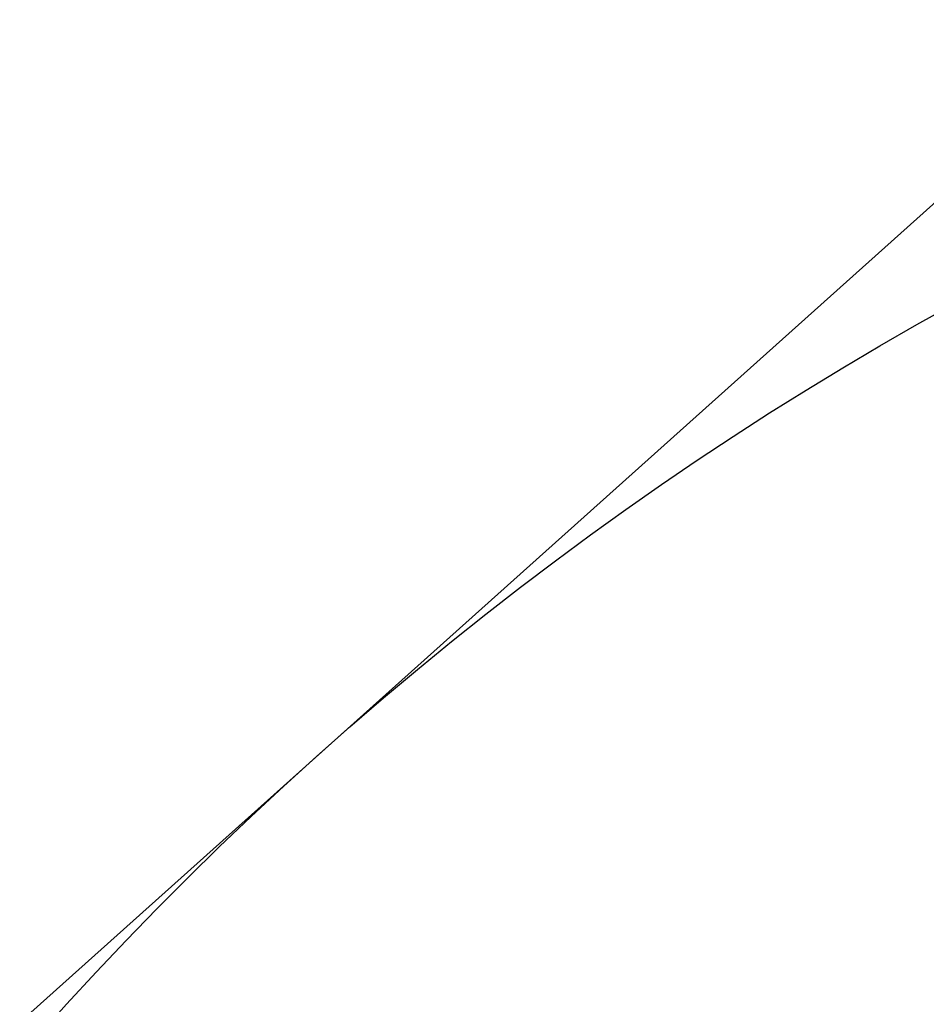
# Model space of a CAD drawing. Header units: millimetres. Extents: x -257 to 273, y -282 to 246.
# Tile 84 of 256: x -242.09 to -240.25, y -206.64 to -204.64. Entities that reach past the tile are written whole.
import ezdxf

# ---------------------------------------------------------------- set-up
doc = ezdxf.new("R2010")
doc.units = ezdxf.units.MM
doc.layers.add('Layer 01', color=7, linetype='Continuous', true_color=0x000000)

# ---------------------------------------------------------------- blocks, each defined once
blk = doc.blocks.new('Verpan Serie 430 Chair_Ben bagtil_til skrå sæderamme_20.05.15')
at = {"layer": 'Layer 01', "color": 253, "true_color": 0x999999}
blk.add_line((7, 738), (7, 0), dxfattribs=at)
at = {"layer": 'Layer 01', "color": 253, "true_color": 0x999999, "extrusion": (0, -1, 0)}
for radius, start, end in [(9, 90, 270), (9, 270, 90), (7, 270, 90)]:
    blk.add_arc((0, 0, -369), radius, start, end, dxfattribs=at)
at = {"layer": 'Layer 01', "color": 253, "true_color": 0x999999}
blk.add_open_spline([(0, 0, 7), (0, 395.8, 7)], degree=1, dxfattribs=at)
blk = doc.blocks.new('430 dining chair')
at = {"layer": 'Layer 01', "extrusion": (0.74444, -0.034899, -0.666776), "rotation": 268.2095973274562}
blk.add_blockref('Verpan Serie 430 Chair_Ben bagtil_til skrå sæderamme_20.05.15', (-449.1123, 14.0386, -325.3887), dxfattribs=at)

msp = doc.modelspace()

# ---------------------------------------------------------------- block references
at = {"layer": 'Layer 01', "extrusion": (0, -1, 2.28891e-16)}
msp.add_blockref('430 dining chair', (7.5, 70.1863, -7.4778), dxfattribs=at)

doc.saveas('drawing.dxf')
